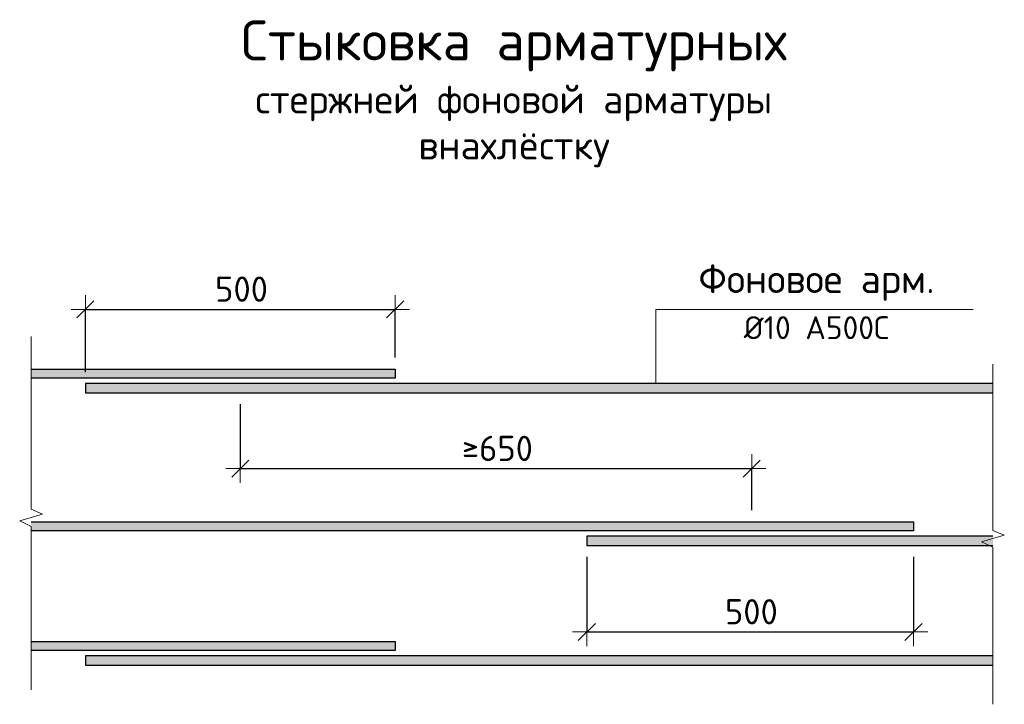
# Model space of a CAD drawing. Header units: metres. Extents: x -38 to 106, y -15 to 20.
# Tile 36 of 40: x 75.926 to 77.216, y 6.664 to 7.56. Entities that reach past the tile are written whole.
import ezdxf

# ---------------------------------------------------------------- set-up
doc = ezdxf.new("R2010")
doc.units = ezdxf.units.M
doc.header["$PDMODE"] = 65
doc.layers.add('XR$6$STANDARD_1', color=7, linetype='Continuous', lineweight=25)
doc.layers.add('XR$6$Размерная линия_ общее', color=7, linetype='Continuous', lineweight=13)
doc.layers.add('XR$6$Арм.стержн.ниж.зоны Х', color=7, linetype='Continuous', lineweight=35, true_color=0xc600c6)
doc.styles.add('ISOCPEUR', font='txt')
doc.dimstyles.new('DIMSTYLE_10', dxfattribs={"dimtxt": 0.033, "dimasz": 0.0375, "dimexe": 0, "dimexo": 0, "dimgap": 0.0165, "dimtad": 2, "dimdec": 0, "dimlfac": 1000, "dimrnd": 1, "dimzin": 12, "dimdsep": 46, "dimtxsty": 'ISOCPEUR', "dimblk1": 'ALL_ML_STRICH', "dimblk2": 'ALL_ML_STRICH', "dimsah": 1, "dimcen": 0, "dimclrd": 7, "dimclre": 256, "dimclrt": 7, "dimadec": 0, "dimazin": 0, "dimtfac": 1, "dimtdec": 0, "dimtix": 1, "dimtmove": 2, "dimatfit": 3, "dimfxl": 0, "dimtzin": 0, "dimlwd": 0, "dimlwe": -3, "dimarcsym": 0})
doc.dimstyles.new('DIMSTYLE_8', dxfattribs={"dimtxt": 0.033, "dimasz": 0.0375, "dimexe": 0, "dimexo": 0, "dimgap": 0.0165, "dimtad": 2, "dimdec": 0, "dimlfac": 1000, "dimrnd": 1, "dimzin": 12, "dimdsep": 46, "dimtxsty": 'ISOCPEUR', "dimblk1": 'ALL_ML_STRICH', "dimblk2": 'ALL_ML_STRICH', "dimsah": 1, "dimcen": 0, "dimclrd": 7, "dimclre": 256, "dimclrt": 7, "dimadec": 0, "dimazin": 0, "dimtfac": 1, "dimtdec": 0, "dimtix": 1, "dimtmove": 2, "dimatfit": 3, "dimfxl": 0, "dimtzin": 0, "dimlwd": 0, "dimlwe": -3, "dimarcsym": 0})
doc.dimstyles.new('DIMSTYLE_9', dxfattribs={"dimtxt": 0.033, "dimasz": 0.0375, "dimexe": 0, "dimexo": 0, "dimgap": 0.0165, "dimtad": 2, "dimdec": 0, "dimlfac": 1000, "dimrnd": 1, "dimzin": 12, "dimdsep": 46, "dimtxsty": 'ISOCPEUR', "dimblk1": 'ALL_ML_STRICH', "dimblk2": 'ALL_ML_STRICH', "dimsah": 1, "dimcen": 0, "dimclrd": 7, "dimclre": 256, "dimclrt": 7, "dimadec": 0, "dimazin": 0, "dimtfac": 1, "dimtdec": 0, "dimtix": 1, "dimtmove": 2, "dimatfit": 3, "dimfxl": 0, "dimtzin": 0, "dimlwd": 0, "dimlwe": -3, "dimarcsym": 0})

# ---------------------------------------------------------------- blocks, each defined once
blk = doc.blocks.new('ALL_ML_STRICH')
at = {"color": 0, "linetype": 'ByBlock', "lineweight": -2}
for p, q in [((0, -0.5), (0, 0.5)), ((-1, 0), (0.5, 0)), ((-0.3, -0.3), (0.3, 0.3))]:
    blk.add_line(p, q, dxfattribs=at)
blk = doc.blocks.new('*D134')
at = {"layer": 'DEFPOINTS', "color": 7, "linetype": 'Continuous', "lineweight": 13, "transparency": 33554687}
for p in [(76.0122, 7.1808), (76.4182, 7.1027), (76.0122, 7.0837)]:
    blk.add_point(p, dxfattribs=at)
at = {"layer": 'XR$6$Размерная линия_ общее', "color": 253, "linetype": 'Continuous', "lineweight": -2, "true_color": 0xa0a0a0, "transparency": 33554687}
for p, q in [((76.0122, 7.0987), (76.0122, 7.1808)), ((76.4182, 7.1177), (76.4182, 7.1808))]:
    blk.add_line(p, q, dxfattribs=at)
at = {"layer": 'XR$6$Размерная линия_ общее', "color": 7, "linetype": 'Continuous', "lineweight": -2, "transparency": 33554687}
blk.add_line((76.0122, 7.1808), (76.4182, 7.1808), dxfattribs=at)
at = {"layer": 'XR$6$Размерная линия_ общее', "color": 7, "linetype": 'Continuous', "lineweight": 13, "transparency": 33554687, "xscale": 0.0375, "yscale": 0.0375, "zscale": 0.0375, "rotation": 180}
blk.add_blockref('ALL_ML_STRICH', (76.0122, 7.1808), dxfattribs=at)
at = {"layer": 'XR$6$Размерная линия_ общее', "color": 7, "linetype": 'Continuous', "lineweight": 13, "transparency": 33554687, "xscale": 0.0375, "yscale": 0.0375, "zscale": 0.0375}
blk.add_blockref('ALL_ML_STRICH', (76.4182, 7.1808), dxfattribs=at)
at = {"layer": 'XR$6$Размерная линия_ общее', "color": 7, "linetype": 'Continuous', "lineweight": 13, "transparency": 33554687, "insert": (76.1822, 7.2238), "char_height": 0.033, "width": 0.00165, "attachment_point": 1, "line_spacing_factor": 0.60241, "style": 'ISOCPEUR'}
blk.add_mtext('500', dxfattribs=at)
blk = doc.blocks.new('*D135')
at = {"layer": 'DEFPOINTS', "color": 7, "linetype": 'Continuous', "lineweight": 13, "transparency": 33554687}
for p in [(76.2152, 7.0717), (76.2152, 6.9723), (76.8852, 6.9027)]:
    blk.add_point(p, dxfattribs=at)
at = {"layer": 'XR$6$Размерная линия_ общее', "color": 253, "linetype": 'Continuous', "lineweight": -2, "true_color": 0xa0a0a0, "transparency": 33554687}
for p, q in [((76.2152, 7.0567), (76.2152, 6.9723)), ((76.8852, 6.9177), (76.8852, 6.9723))]:
    blk.add_line(p, q, dxfattribs=at)
at = {"layer": 'XR$6$Размерная линия_ общее', "color": 7, "linetype": 'Continuous', "lineweight": -2, "transparency": 33554687}
blk.add_line((76.2152, 6.9723), (76.8852, 6.9723), dxfattribs=at)
at = {"layer": 'XR$6$Размерная линия_ общее', "color": 7, "linetype": 'Continuous', "lineweight": 13, "transparency": 33554687, "xscale": 0.0375, "yscale": 0.0375, "zscale": 0.0375, "rotation": 180}
blk.add_blockref('ALL_ML_STRICH', (76.2152, 6.9723), dxfattribs=at)
at = {"layer": 'XR$6$Размерная линия_ общее', "color": 7, "linetype": 'Continuous', "lineweight": 13, "transparency": 33554687, "xscale": 0.0375, "yscale": 0.0375, "zscale": 0.0375}
blk.add_blockref('ALL_ML_STRICH', (76.8852, 6.9723), dxfattribs=at)
at = {"layer": 'XR$6$Размерная линия_ общее', "color": 7, "linetype": 'Continuous', "lineweight": 13, "transparency": 33554687, "insert": (76.5056, 7.0153), "char_height": 0.033, "width": 0.00165, "attachment_point": 1, "line_spacing_factor": 0.60241, "style": 'ISOCPEUR'}
blk.add_mtext('≥650', dxfattribs=at)
blk = doc.blocks.new('*D136')
at = {"layer": 'DEFPOINTS', "color": 7, "linetype": 'Continuous', "lineweight": 13, "transparency": 33554687}
for p in [(76.6692, 6.8717), (77.0972, 6.8717), (76.6692, 6.7584)]:
    blk.add_point(p, dxfattribs=at)
at = {"layer": 'XR$6$Размерная линия_ общее', "color": 253, "linetype": 'Continuous', "lineweight": -2, "true_color": 0xa0a0a0, "transparency": 33554687}
for p, q in [((76.6692, 6.8567), (76.6692, 6.7584)), ((77.0972, 6.8567), (77.0972, 6.7584))]:
    blk.add_line(p, q, dxfattribs=at)
at = {"layer": 'XR$6$Размерная линия_ общее', "color": 7, "linetype": 'Continuous', "lineweight": -2, "transparency": 33554687}
blk.add_line((76.6692, 6.7584), (77.0972, 6.7584), dxfattribs=at)
at = {"layer": 'XR$6$Размерная линия_ общее', "color": 7, "linetype": 'Continuous', "lineweight": 13, "transparency": 33554687, "xscale": 0.0375, "yscale": 0.0375, "zscale": 0.0375, "rotation": 180}
blk.add_blockref('ALL_ML_STRICH', (76.6692, 6.7584), dxfattribs=at)
at = {"layer": 'XR$6$Размерная линия_ общее', "color": 7, "linetype": 'Continuous', "lineweight": 13, "transparency": 33554687, "xscale": 0.0375, "yscale": 0.0375, "zscale": 0.0375}
blk.add_blockref('ALL_ML_STRICH', (77.0972, 6.7584), dxfattribs=at)
at = {"layer": 'XR$6$Размерная линия_ общее', "color": 7, "linetype": 'Continuous', "lineweight": 13, "transparency": 33554687, "insert": (76.8502, 6.8014), "char_height": 0.033, "width": 0.00165, "attachment_point": 1, "line_spacing_factor": 0.60241, "style": 'ISOCPEUR'}
blk.add_mtext('500', dxfattribs=at)
blk = doc.blocks.new('ЭЛЕМЕНТ_УЗОРА_0')
at = {"layer": 'XR$6$STANDARD_1', "color": 7, "linetype": 'Continuous', "lineweight": 13, "transparency": 33554687}
blk.add_line((75.9412, 6.6827), (75.9412, 6.6827), dxfattribs=at)
blk.add_lwpolyline([(75.9412, 7.1452), (75.9412, 6.919), (75.9562, 6.9126), (75.9262, 6.9038), (75.9412, 6.8964), (75.9412, 6.6827)], dxfattribs=at)
blk = doc.blocks.new('ЭЛЕМЕНТ_УЗОРА_1')
at = {"layer": 'XR$6$STANDARD_1', "color": 7, "linetype": 'Continuous', "lineweight": 13, "transparency": 33554687}
blk.add_line((77.2012, 6.6637), (77.2012, 6.6637), dxfattribs=at)
blk.add_lwpolyline([(77.2012, 7.1092), (77.2012, 6.8913), (77.2162, 6.8851), (77.1862, 6.8766), (77.2012, 6.8695), (77.2012, 6.6637)], dxfattribs=at)

msp = doc.modelspace()

# ---------------------------------------------------------------- hatches: boundary and pattern name
at = {"layer": 'XR$6$STANDARD_1', "linetype": 'Continuous', "lineweight": 13, "true_color": 0xc8c8c8, "transparency": 33554687}
for points in [[(75.9412, 7.0907), (76.4182, 7.0907), (76.4182, 7.1027), (75.9412, 7.1027)], [(76.0122, 7.0837), (76.0122, 7.0717), (77.2012, 7.0717), (77.2012, 7.0837)], [(75.9412, 6.8907), (77.0972, 6.8907), (77.0972, 6.9027), (75.9412, 6.9027)], [(76.6692, 6.8837), (76.6692, 6.8717), (77.2012, 6.8717), (77.2012, 6.8837)], [(75.9412, 6.7341), (76.4182, 6.7341), (76.4182, 6.7461), (75.9412, 6.7461)], [(76.0122, 6.7271), (76.0122, 6.7151), (77.2012, 6.7151), (77.2012, 6.7271)]]:
    msp.add_hatch(color=9, dxfattribs=at).paths.add_polyline_path(points)

# ---------------------------------------------------------------- linework, layer by layer
at = {"layer": 'XR$6$STANDARD_1', "color": 7, "linetype": 'Continuous', "lineweight": 13, "transparency": 33554687}
msp.add_lwpolyline([(76.7597, 7.0837), (76.7597, 7.1808), (77.1752, 7.1808)], dxfattribs=at)
at = {"layer": 'XR$6$Арм.стержн.ниж.зоны Х', "color": 7, "linetype": 'Continuous', "lineweight": 25, "transparency": 33554687}
for points in [[(75.9412, 7.1027), (76.4182, 7.1027), (76.4182, 7.0907), (75.9412, 7.0907)], [(77.2012, 7.0837), (76.0122, 7.0837), (76.0122, 7.0717), (77.2012, 7.0717)], [(75.9412, 6.9027), (77.0972, 6.9027), (77.0972, 6.8907), (75.9412, 6.8907)], [(77.2012, 6.8837), (76.6692, 6.8837), (76.6692, 6.8717), (77.2012, 6.8717)], [(75.9412, 6.7461), (76.4182, 6.7461), (76.4182, 6.7341), (75.9412, 6.7341)], [(77.2012, 6.7271), (76.0122, 6.7271), (76.0122, 6.7151), (77.2012, 6.7151)]]:
    msp.add_lwpolyline(points, dxfattribs=at)

# ---------------------------------------------------------------- block references
at = {"layer": 'XR$6$STANDARD_1', "color": 7, "linetype": 'Continuous', "lineweight": 13, "transparency": 33554687}
for name in ['ЭЛЕМЕНТ_УЗОРА_0', 'ЭЛЕМЕНТ_УЗОРА_1']:
    msp.add_blockref(name, (0, 0), dxfattribs=at)

# ---------------------------------------------------------------- texts
at = {"layer": 'XR$6$STANDARD_1', "color": 7, "linetype": 'Continuous', "lineweight": 13, "transparency": 33554687, "attachment_point": 2}
for s, insert, char_height, width, line_spacing_factor in [('\\A1;{\\fISOCPEUR|i0|b0;\\H0.052500;\\W1.000000;\\C7;Стыковка арматурных}\\P{\\fISOCPEUR|i0|b0;\\H0.037500;\\W1.000000;\\C7;стержней фоновой арматуры}\\P{\\fISOCPEUR|i0|b0;\\H0.037500;\\W1.000000;\\C7;внахлёстку}\\P', (76.5737, 7.5592), 0.0525, 0.938044, 0.963855), ('\\A1;{\\fISOCPEUR|i0|b0;\\H0.037500;\\W1.000000;\\C7;Фоновое арм.}\\P{\\fISOCPEUR|i0|b0;\\H0.030000;\\W1.000000;\\C7;Ø10 А500С}\\P', (76.9702, 7.2396), 0.0375, 0.328781, 1.084337)]:
    msp.add_mtext(s, dxfattribs=dict(at, insert=insert, char_height=char_height, width=width, line_spacing_factor=line_spacing_factor))

# ---------------------------------------------------------------- dimensions: what is measured, and where the dimension line sits
at = {"layer": 'XR$6$Размерная линия_ общее', "color": 7, "linetype": 'Continuous', "lineweight": 13, "transparency": 33554687}
for base, p1, p2, text, dimstyle, override, picture, middle in [((76.4182, 7.1808), (76.0122, 7.0987), (76.4182, 7.1177), '500', 'DIMSTYLE_8', {"dimpost": '<>', "dimclrd": 7, "dimclre": 253, "dimclrt": 7, "dimlwd": 0, "dimlwe": 65533}, '*D134', (76.2152, 7.1973)), ((76.8852, 6.9723), (76.2152, 7.0567), (76.8852, 6.9177), '≥650', 'DIMSTYLE_9', {"dimpost": '≥<>', "dimclrd": 7, "dimclre": 253, "dimclrt": 7, "dimlwd": 0, "dimlwe": 65533}, '*D135', (76.5502, 6.9888)), ((77.0972, 6.7584), (76.6692, 6.8567), (77.0972, 6.8567), '500', 'DIMSTYLE_10', {"dimpost": '<>', "dimclrd": 7, "dimclre": 253, "dimclrt": 7, "dimlwd": 0, "dimlwe": 65533}, '*D136', (76.8832, 6.7749))]:
    dim = msp.add_linear_dim(base=base, p1=p1, p2=p2, text=text, dimstyle=dimstyle, override=override, dxfattribs=at)
    dim.commit()
    dim.dimension.update_dxf_attribs({"geometry": picture, "text_midpoint": middle, "dimtype": 160})

doc.saveas('drawing.dxf')
